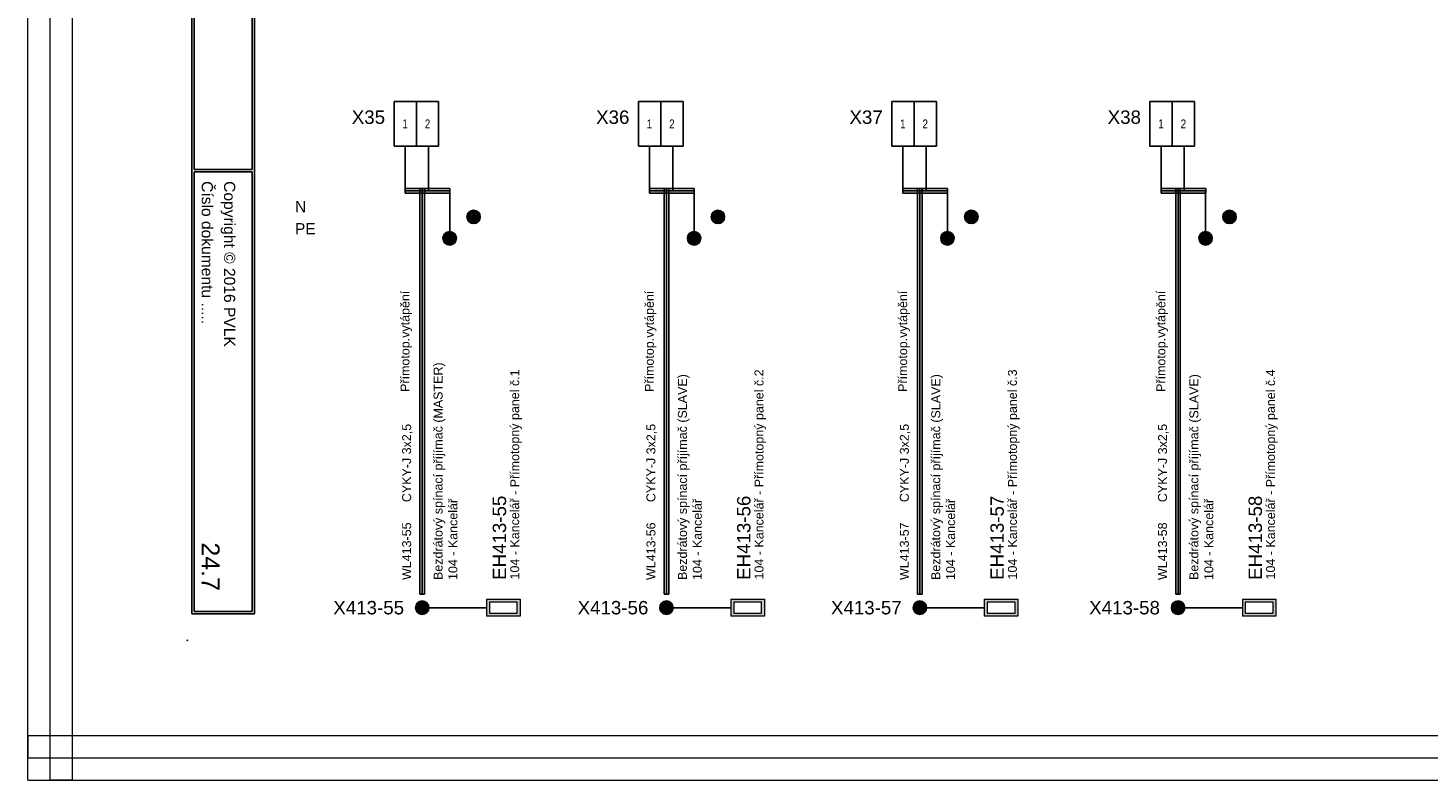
# Model space of a CAD drawing. Extents: x -1856 to 5084, y -4939 to -4246.
# Tile 14 of 24: x 2529 to 2842, y -4939 to -4771. Entities that reach past the tile are written whole.
import ezdxf
from ezdxf.enums import TextEntityAlignment as Align

# ---------------------------------------------------------------- set-up
doc = ezdxf.new("R2010")
doc.units = 0
doc.header["$MEASUREMENT"] = 0
for name, color, linetype in [('1-KRESBA', 7, 'Continuous'), ('__Bílá', 7, 'Continuous'), ('__Rudá 010', 10, 'Continuous'), ('__Vínová 220', 220, 'Continuous'), ('__Zelená', 3, 'Continuous')]:
    doc.layers.add(name, color=color, linetype=linetype)
doc.styles.add('Arial', font='arial.ttf')
doc.styles.add('GENERATED_STYLE_1', font='arial.ttf')

# ---------------------------------------------------------------- blocks, each defined once
blk = doc.blocks.new('V0085A01')
h = blk.add_hatch(color=256)
edge = h.paths.add_edge_path()
edge.add_arc((0, 0), 1, 0, 360)
blk.add_circle((0, 0), 1)
blk = doc.blocks.new('L0001A02')
at = {"linetype": 'Continuous'}
h = blk.add_hatch(color=256, dxfattribs=at)
edge = h.paths.add_edge_path()
edge.add_arc((0, 0), 1.5, 0, 360)
blk.add_circle((0, 0), 1.5)
blk = doc.blocks.new('S102')
h = blk.add_hatch(color=256)
h.paths.add_polyline_path([(-37.5, 100), (37.5, 100), (37.5, 250), (-37.5, 250)])
h.paths.add_polyline_path([(-25, 237.5), (25, 237.5), (25, 112.5), (-25, 112.5)], flags=16)
at = {"color": 7, "lineweight": 13}
for p, q in [((-37.5, 100), (-37.5, 250)), ((-37.5, 250), (37.5, 250)), ((-25, 237.5), (-25, 112.5)), ((25, 237.5), (-25, 237.5)), ((25, 112.5), (25, 237.5)), ((37.5, 250), (37.5, 100)), ((-37.5, 100), (37.5, 100)), ((-25, 112.5), (25, 112.5))]:
    blk.add_line(p, q, dxfattribs=at)
blk.add_line((0, 0), (0, 100))

msp = doc.modelspace()

# ---------------------------------------------------------------- linework, layer by layer
for p, q in [((2615.55, -4787.38), (2610.55, -4787.38)), ((2610.55, -4797.38), (2610.55, -4787.38)), ((2615.55, -4797.38), (2615.55, -4787.38)), ((2620.55, -4787.38), (2615.55, -4787.38)), ((2615.55, -4797.38), (2615.55, -4787.38)), ((2620.55, -4797.38), (2620.55, -4787.38)), ((2670.27, -4787.38), (2665.27, -4787.38)), ((2665.27, -4797.38), (2665.27, -4787.38)), ((2670.27, -4797.38), (2670.27, -4787.38)), ((2675.27, -4787.38), (2670.27, -4787.38)), ((2670.27, -4797.38), (2670.27, -4787.38)), ((2675.27, -4797.38), (2675.27, -4787.38)), ((2727.01, -4787.38), (2722.01, -4787.38)), ((2722.01, -4797.38), (2722.01, -4787.38)), ((2727.01, -4797.38), (2727.01, -4787.38)), ((2732.01, -4787.38), (2727.01, -4787.38)), ((2727.01, -4797.38), (2727.01, -4787.38)), ((2732.01, -4797.38), (2732.01, -4787.38)), ((2784.83, -4787.38), (2779.83, -4787.38)), ((2779.83, -4797.38), (2779.83, -4787.38)), ((2784.83, -4797.38), (2784.83, -4787.38)), ((2789.83, -4787.38), (2784.83, -4787.38)), ((2784.83, -4797.38), (2784.83, -4787.38)), ((2789.83, -4797.38), (2789.83, -4787.38)), ((2615.55, -4797.38), (2610.55, -4797.38)), ((2620.55, -4797.38), (2615.55, -4797.38)), ((2670.27, -4797.38), (2665.27, -4797.38)), ((2675.27, -4797.38), (2670.27, -4797.38)), ((2727.01, -4797.38), (2722.01, -4797.38)), ((2732.01, -4797.38), (2727.01, -4797.38)), ((2784.83, -4797.38), (2779.83, -4797.38)), ((2789.83, -4797.38), (2784.83, -4797.38))]:
    msp.add_line(p, q)
at = {"layer": '1-KRESBA'}
for p, q in [((2613.05, -4797.38), (2613.05, -4807.38)), ((2618.25, -4797.38), (2618.25, -4807.38)), ((2667.77, -4797.38), (2667.77, -4807.38)), ((2672.96, -4797.38), (2672.96, -4807.38)), ((2724.51, -4797.38), (2724.51, -4807.38)), ((2729.7, -4797.38), (2729.7, -4807.38)), ((2782.33, -4797.38), (2782.33, -4807.38)), ((2787.53, -4797.38), (2787.53, -4807.38)), ((2613.05, -4806.88), (2613.05, -4807.38)), ((2613.05, -4806.88), (2623.05, -4806.88)), ((2613.05, -4807.88), (2613.05, -4807.38)), ((2613.05, -4807.38), (2623.05, -4807.38)), ((2613.05, -4807.88), (2623.05, -4807.88)), ((2616.35, -4897.75), (2616.35, -4806.88)), ((2616.35, -4806.88), (2616.85, -4806.88)), ((2616.85, -4897.75), (2616.85, -4806.88)), ((2617.35, -4806.88), (2616.85, -4806.88)), ((2617.35, -4897.75), (2617.35, -4806.88)), ((2623.05, -4806.88), (2623.05, -4807.38)), ((2623.05, -4807.88), (2623.05, -4807.38)), ((2623.05, -4807.38), (2623.05, -4817.97)), ((2667.77, -4806.88), (2667.77, -4807.38)), ((2667.77, -4806.88), (2677.77, -4806.88)), ((2667.77, -4807.88), (2667.77, -4807.38)), ((2667.77, -4807.38), (2677.77, -4807.38)), ((2667.77, -4807.88), (2677.77, -4807.88)), ((2671.06, -4897.75), (2671.06, -4806.88)), ((2671.06, -4806.88), (2671.56, -4806.88)), ((2671.56, -4897.75), (2671.56, -4806.88)), ((2672.06, -4806.88), (2671.56, -4806.88)), ((2672.06, -4897.75), (2672.06, -4806.88)), ((2677.76, -4807.38), (2677.76, -4817.97)), ((2677.77, -4806.88), (2677.77, -4807.38)), ((2677.77, -4807.88), (2677.77, -4807.38)), ((2724.51, -4806.88), (2724.51, -4807.38)), ((2724.51, -4806.88), (2734.51, -4806.88)), ((2724.51, -4807.88), (2724.51, -4807.38)), ((2724.51, -4807.38), (2734.51, -4807.38)), ((2724.51, -4807.88), (2734.51, -4807.88)), ((2727.8, -4897.75), (2727.8, -4806.88)), ((2727.8, -4806.88), (2728.3, -4806.88)), ((2728.3, -4897.75), (2728.3, -4806.88)), ((2728.8, -4806.88), (2728.3, -4806.88)), ((2728.8, -4897.75), (2728.8, -4806.88)), ((2734.5, -4807.38), (2734.5, -4817.97)), ((2734.51, -4806.88), (2734.51, -4807.38)), ((2734.51, -4807.88), (2734.51, -4807.38)), ((2782.33, -4806.88), (2782.33, -4807.38)), ((2782.33, -4806.88), (2792.33, -4806.88)), ((2782.33, -4807.88), (2782.33, -4807.38)), ((2782.33, -4807.38), (2792.33, -4807.38)), ((2782.33, -4807.88), (2792.33, -4807.88)), ((2785.63, -4897.75), (2785.63, -4806.88)), ((2785.63, -4806.88), (2786.13, -4806.88)), ((2786.13, -4897.75), (2786.13, -4806.88)), ((2786.63, -4806.88), (2786.13, -4806.88)), ((2786.63, -4897.75), (2786.63, -4806.88)), ((2792.32, -4807.38), (2792.32, -4817.97)), ((2792.33, -4806.88), (2792.33, -4807.38)), ((2792.33, -4807.88), (2792.33, -4807.38)), ((2616.35, -4897.75), (2616.85, -4897.75)), ((2617.35, -4897.75), (2616.85, -4897.75)), ((2671.06, -4897.75), (2671.56, -4897.75)), ((2672.06, -4897.75), (2671.56, -4897.75)), ((2727.8, -4897.75), (2728.3, -4897.75)), ((2728.8, -4897.75), (2728.3, -4897.75)), ((2785.63, -4897.75), (2786.13, -4897.75)), ((2786.63, -4897.75), (2786.13, -4897.75)), ((2631.29, -4900.77), (2616.86, -4900.77)), ((2686.01, -4900.77), (2671.57, -4900.77)), ((2742.75, -4900.77), (2728.32, -4900.77)), ((2800.57, -4900.77), (2786.14, -4900.77))]:
    msp.add_line(p, q, dxfattribs=at)
at = {"layer": '__Bílá'}
for p, q in [((2565.29, -4623.12), (2565.29, -4902.12)), ((2565.79, -4623.62), (2565.79, -4802.62)), ((2578.79, -4623.62), (2578.79, -4802.62)), ((2579.29, -4623.12), (2579.29, -4902.12)), ((2578.79, -4802.62), (2565.79, -4802.62)), ((2578.79, -4803.12), (2565.79, -4803.12)), ((2565.79, -4803.12), (2565.79, -4901.62)), ((2578.79, -4803.12), (2578.79, -4901.62)), ((2579.29, -4902.12), (2565.29, -4902.12)), ((2578.79, -4901.62), (2565.79, -4901.62))]:
    msp.add_line(p, q, dxfattribs=at)
msp.add_point((2564.29, -4908.12), dxfattribs=at)
at = {"layer": '__Vínová 220', "lineweight": 0}
for p, q in [((2528.58, -4939.38), (2528.58, -4573.3)), ((2533.58, -4939.38), (2533.58, -4573.3)), ((2538.58, -4939.38), (2538.58, -4573.3)), ((2528.58, -4929.38), (2528.58, -4934.38)), ((2528.58, -4929.38), (3024.98, -4929.38)), ((2528.58, -4939.38), (2528.58, -4934.38)), ((2528.58, -4934.38), (3024.98, -4934.38)), ((2528.58, -4939.38), (3024.98, -4939.38)), ((2528.58, -4939.38), (2533.58, -4939.38)), ((2538.58, -4939.38), (2533.58, -4939.38))]:
    msp.add_line(p, q, dxfattribs=at)

# ---------------------------------------------------------------- block references
at = {"color": 250, "linetype": 'Continuous'}
for p in [(2628.44, -4813.04), (2683.15, -4813.04), (2739.9, -4813.04), (2797.72, -4813.04), (2623.05, -4817.89), (2677.76, -4817.89), (2734.5, -4817.89), (2792.32, -4817.89)]:
    msp.add_blockref('V0085A01', p, dxfattribs=at)
at = {"layer": '1-KRESBA'}
for p in [(2628.38, -4813.23), (2683.1, -4813.23), (2739.84, -4813.23), (2797.66, -4813.23), (2623.02, -4818.02), (2677.74, -4818.02), (2734.48, -4818.02), (2792.3, -4818.02), (2616.86, -4900.77), (2671.57, -4900.77), (2728.32, -4900.77), (2786.14, -4900.77)]:
    msp.add_blockref('L0001A02', p, dxfattribs=at)
at = {"layer": '1-KRESBA', "xscale": 0.0499999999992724, "yscale": 0.0499999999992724, "zscale": 0.0499999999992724, "rotation": 270}
for p in [(2626.29, -4900.77), (2681.01, -4900.77), (2737.75, -4900.77), (2795.57, -4900.77)]:
    msp.add_blockref('S102', p, dxfattribs=at)

# ---------------------------------------------------------------- texts
at = {"style": 'Arial'}
for tag, p in [('X35', (2608.55, -4792.38)), ('X36', (2663.27, -4792.38)), ('X37', (2720.01, -4792.38)), ('X38', (2777.83, -4792.38))]:
    msp.add_attdef(tag, text='X', height=3, dxfattribs=at).set_placement(p, align=Align.RIGHT)
at = {"style": 'Arial', "width": 0.8}
for tag, p in [('1', (2613.05, -4792.38)), ('2', (2618.05, -4792.38)), ('1', (2667.77, -4792.38)), ('2', (2672.77, -4792.38)), ('1', (2724.51, -4792.38)), ('2', (2729.51, -4792.38)), ('1', (2782.33, -4792.38)), ('2', (2787.33, -4792.38))]:
    msp.add_attdef(tag, text='1', height=2, dxfattribs=at).set_placement(p, align=Align.MIDDLE)
at = {"layer": '__Bílá', "style": 'Arial'}
for s, p in [('Číslo dokumentu .....', (2567.48, -4805.21)), ('Copyright © 2016 PVLK', (2572.48, -4805.21))]:
    msp.add_text(s, height=2.5, rotation=270, dxfattribs=at).set_placement(p)
at = {"layer": '__Rudá 010', "style": 'Arial'}
for s, p in [('Přímotop.vytápění', (2614.01, -4852.43)), ('Přímotop.vytápění', (2668.73, -4852.43)), ('Přímotop.vytápění', (2725.47, -4852.43)), ('Přímotop.vytápění', (2783.29, -4852.43)), ('CYKY-J 3x2,5', (2614.38, -4877.13)), ('CYKY-J 3x2,5', (2669.09, -4877.13)), ('CYKY-J 3x2,5', (2725.84, -4877.13)), ('CYKY-J 3x2,5', (2783.66, -4877.13)), ('WL413-55', (2614.38, -4894.57)), ('WL413-56', (2669.09, -4894.57)), ('WL413-57', (2725.84, -4894.57)), ('WL413-58', (2783.66, -4894.57))]:
    msp.add_text(s, height=2, rotation=90, dxfattribs=at).set_placement(p)
at = {"layer": '__Rudá 010', "style": 'GENERATED_STYLE_1'}
for s, p in [('EH413-55', (2635.65, -4885.11)), ('EH413-56', (2690.37, -4885.11)), ('EH413-57', (2747.11, -4885.11)), ('EH413-58', (2804.93, -4885.11))]:
    msp.add_text(s, height=3, rotation=90, dxfattribs=at).set_placement(p, align=Align.CENTER)
for s, p in [('X413-55', (2604.88, -4902.27)), ('X413-56', (2659.59, -4902.27)), ('X413-57', (2716.33, -4902.27)), ('X413-58', (2774.16, -4902.27))]:
    msp.add_text(s, height=3, dxfattribs=at).set_placement(p, align=Align.CENTER)
at = {"layer": '__Rudá 010', "char_height": 2, "width": 62.8406, "attachment_point": 1, "rotation": 90, "style": 'Arial'}
for s, insert in [('Bezdrátový spínací příjímač (MASTER) \\P104 - Kancelář', (2619.41, -4894.57)), ('104 - Kancelář - Přímotopný panel č.1', (2636.58, -4894.45)), ('104 - Kancelář - Přímotopný panel č.2', (2691.29, -4894.45)), ('104 - Kancelář - Přímotopný panel č.3', (2748.04, -4894.45)), ('104 - Kancelář - Přímotopný panel č.4', (2805.86, -4894.45)), ('Bezdrátový spínací příjímač (SLAVE)\\P104 - Kancelář', (2674.13, -4894.57)), ('Bezdrátový spínací příjímač (SLAVE)\\P104 - Kancelář', (2730.87, -4894.57)), ('Bezdrátový spínací příjímač (SLAVE)\\P104 - Kancelář', (2788.69, -4894.57))]:
    msp.add_mtext(s, dxfattribs=dict(at, insert=insert))
at = {"layer": '__Vínová 220', "style": 'Arial'}
msp.add_attdef('24.7', text='F.1.201', height=4, rotation=270, dxfattribs=at).set_placement((2567.48, -4897.03), align=Align.RIGHT)
at = {"layer": '__Zelená', "color": 4, "linetype": 'Continuous', "style": 'Arial'}
msp.add_text('N', height=2.5, dxfattribs=at).set_placement((2588.36, -4812.17))
at = {"layer": '__Zelená', "linetype": 'Continuous', "style": 'Arial'}
msp.add_text('PE', height=2.5, dxfattribs=at).set_placement((2588.36, -4817.12))

doc.saveas('drawing.dxf')
